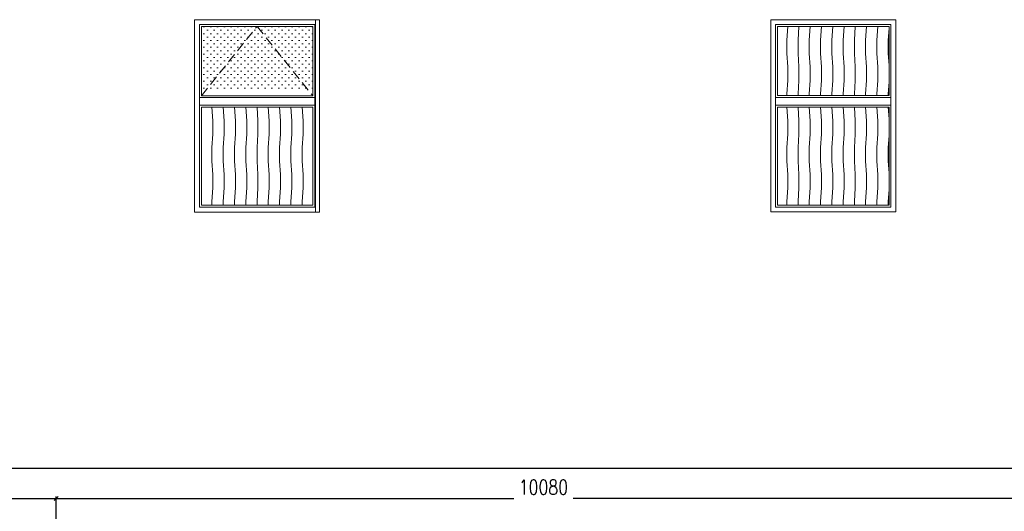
# Model space of a CAD drawing. Header units: millimetres. Extents: x -238874 to 551972, y -298952 to 658415.
# Tile 163 of 256: x 32368 to 42618, y 99971 to 105084. Entities that reach past the tile are written whole.
import ezdxf

# ---------------------------------------------------------------- set-up
doc = ezdxf.new("R2010")
doc.units = ezdxf.units.MM
doc.header["$LTSCALE"] = 20
doc.linetypes.add('DASHED', pattern=[0.75, 0.5, -0.25])
for name, color, linetype, lineweight in [('CKOKNA', 30, 'Continuous', 18), ('CKSTENY_SRAF', 8, 'Continuous', 18), ('PRUCHODY', 7, 'Continuous', 18)]:
    doc.layers.add(name, color=color, linetype=linetype, lineweight=lineweight)
doc.layers.add('KOTY', color=8, linetype='Continuous')
doc.styles.add('SIMPLEX', font='SIMPLEX.shx', dxfattribs={"width": 0.8, "bigfont": 'CAD13.shx'})
doc.styles.get("Standard").update_dxf_attribs({"font": 'simplex.shx', "width": 0.8})
doc.dimstyles.new('CKA', dxfattribs={"dimtxt": 200, "dimasz": 40, "dimexe": 20, "dimexo": 0.2, "dimgap": 50, "dimtad": 1, "dimdec": 0, "dimrnd": 1, "dimzin": 0, "dimdsep": 46, "dimtxsty": 'Standard', "dimblk1": 'OBLIQUE', "dimblk2": 'OBLIQUE', "dimsah": 1, "dimcen": 0.09, "dimclrd": 253, "dimclre": 253, "dimclrt": 253, "dimadec": 0, "dimazin": 0, "dimtfac": 1, "dimtdec": 0, "dimtix": 1, "dimtmove": 2, "dimatfit": 3, "dimfxl": 1, "dimtolj": 1, "dimtzin": 0, "dimarcsym": 0})
pattern_1 = [(94, (0, 0), (-117.334, -9e-08), [140, -1542.05]), (90, (-9.77, 139.66), (-117.334, 7e-15), [140, -419.318]), (86, (-9.77, 279.66), (-117.334, 9e-08), [140, -1542.05]), (90, (0, 419.32), (-117.334, 7e-15), [140, -419.318]), (94, (0, 559.32), (-117.334, -9e-08), [140, -1542.05]), (86, (-9.77, 838.98), (-117.334, 9e-08), [140, -1542.05]), (94, (0, 1118.64), (-117.334, -9e-08), [140, -1542.05]), (86, (-9.77, 1398.3), (-117.334, 9e-08), [140, -1542.05])]

# ---------------------------------------------------------------- blocks, each defined once
blk = doc.blocks.new('_OBLIQUE')
at = {"color": 0, "linetype": 'ByBlock'}
blk.add_line((-0.5, -0.5), (0.5, 0.5), dxfattribs=at)
blk = doc.blocks.new('*D343')
at = {"layer": 'DEFPOINTS', "color": 0, "transparency": 16777216}
for p in [(83148, 100421), (16298, 98190), (83148, 98190)]:
    blk.add_point(p, dxfattribs=at)
at = {"layer": 'KOTY', "lineweight": -2, "transparency": 16777216}
for p, q in [((16298, 100421), (83148, 100421)), ((83148, 98571), (83148, 100441))]:
    blk.add_line(p, q, dxfattribs=at)
at = {"layer": 'KOTY', "lineweight": -2, "transparency": 16777216, "xscale": 40, "yscale": 40, "zscale": 40, "rotation": 180}
blk.add_blockref('_OBLIQUE', (16298, 100421), dxfattribs=at)
at = {"layer": 'KOTY', "lineweight": -2, "transparency": 16777216, "xscale": 40, "yscale": 40, "zscale": 40}
blk.add_blockref('_OBLIQUE', (83148, 100421), dxfattribs=at)
at = {"layer": 'KOTY', "transparency": 16777216, "insert": (49723, 100546), "char_height": 150, "attachment_point": 5, "style": 'SIMPLEX'}
blk.add_mtext('\\A1;66850', dxfattribs=at)
blk = doc.blocks.new('*D344')
at = {"layer": 'DEFPOINTS', "color": 0, "transparency": 16777216}
for p in [(32748, 100104), (16298, 98190), (32748, 98190)]:
    blk.add_point(p, dxfattribs=at)
at = {"layer": 'KOTY', "lineweight": -2, "transparency": 16777216}
for p, q in [((16298, 100104), (32748, 100104)), ((32748, 98571), (32748, 100124))]:
    blk.add_line(p, q, dxfattribs=at)
at = {"layer": 'KOTY', "lineweight": -2, "transparency": 16777216, "xscale": 40, "yscale": 40, "zscale": 40, "rotation": 180}
blk.add_blockref('_OBLIQUE', (16298, 100104), dxfattribs=at)
at = {"layer": 'KOTY', "lineweight": -2, "transparency": 16777216, "xscale": 40, "yscale": 40, "zscale": 40}
blk.add_blockref('_OBLIQUE', (32748, 100104), dxfattribs=at)
at = {"layer": 'KOTY', "transparency": 16777216, "insert": (24523, 100229), "char_height": 150, "attachment_point": 5, "style": 'SIMPLEX'}
blk.add_mtext('\\A1;16450', dxfattribs=at)
blk = doc.blocks.new('*D1345')
at = {"layer": 'DEFPOINTS', "color": 0, "transparency": 16777216}
for p in [(42828, 100104), (42828, 98245), (32748, 98190)]:
    blk.add_point(p, dxfattribs=at)
at = {"layer": 'KOTY', "lineweight": -2, "transparency": 16777216}
for p, q in [((32748, 100104), (37513, 100104)), ((42828, 100104), (38128, 100104)), ((42828, 98626), (42828, 100124))]:
    blk.add_line(p, q, dxfattribs=at)
at = {"layer": 'KOTY', "lineweight": -2, "transparency": 16777216, "xscale": 40, "yscale": 40, "zscale": 40, "rotation": 180}
blk.add_blockref('_OBLIQUE', (32748, 100104), dxfattribs=at)
at = {"layer": 'KOTY', "lineweight": -2, "transparency": 16777216, "xscale": 40, "yscale": 40, "zscale": 40}
blk.add_blockref('_OBLIQUE', (42828, 100104), dxfattribs=at)
at = {"layer": 'KOTY', "transparency": 16777216, "insert": (37820, 100222), "char_height": 150, "attachment_point": 5, "style": 'SIMPLEX'}
blk.add_mtext('\\A1;10080', dxfattribs=at)
blk = doc.blocks.new('OKNO VÝKLOP POLOVINA')
h = blk.add_hatch()
h.set_pattern_fill('DREVITE_DESKY', color=256, scale=70)
h.set_pattern_definition(pattern_1)
h.paths.add_polyline_path([(1180, 70), (1180, 1090), (20, 1090), (20, 70)])
at = {"color": 0, "lineweight": -2}
for p, q in [((1250, 2000), (-50, 2000)), ((-50, 2000), (-50, 0)), ((1200, 1950), (0, 1950)), ((0, 1950), (0, 1190)), ((1200, 1190), (1200, 1950)), ((1250, 0), (1250, 2000)), ((1180, 1930), (20, 1930)), ((20, 1930), (20, 1210)), ((1180, 1210), (1180, 1930)), ((0, 1190), (1200, 1190)), ((1180, 1210), (20, 1210)), ((0, 1110), (1200, 1110)), ((0, 1110), (0, 50)), ((1180, 1090), (20, 1090)), ((20, 1090), (20, 70)), ((1180, 70), (1180, 1090)), ((1200, 50), (1200, 1110)), ((-50, 0), (1250, 0)), ((0, 50), (1200, 50)), ((20, 70), (1180, 70))]:
    blk.add_line(p, q, dxfattribs=at)
at = {"color": 0, "linetype": 'DASHED', "lineweight": -2, "ltscale": 10}
for p, q in [((20, 1210), (600, 1930)), ((600, 1930), (1180, 1210))]:
    blk.add_line(p, q, dxfattribs=at)
for p, q in [((0, 1110), (0, 1190)), ((1200, 1110), (1200, 1190))]:
    blk.add_line(p, q)
blk = doc.blocks.new('OKNO VÝKLOP TŘETINA FAST')
h = blk.add_hatch()
h.set_pattern_fill('DREVITE_DESKY', color=256, scale=70)
h.set_pattern_definition(pattern_1)
h.paths.add_polyline_path([(3290, 1190), (3290, 1910), (2130, 1910), (2130, 1190)])
h = blk.add_hatch()
h.set_pattern_fill('DREVITE_DESKY', color=256, scale=70)
h.set_pattern_definition(pattern_1)
h.paths.add_polyline_path([(3290, 50), (3290, 1070), (2130, 1070), (2130, 50)])
at = {"color": 0, "lineweight": -2}
for p, q in [((3360, 1980), (2060, 1980)), ((2060, 1980), (2060, -20)), ((3360, -20), (3360, 1980)), ((3310, 1930), (2110, 1930)), ((2110, 1930), (2110, 1170)), ((3290, 1910), (2130, 1910)), ((2130, 1910), (2130, 1190)), ((3290, 1190), (3290, 1910)), ((3310, 1170), (3310, 1930)), ((2110, 1170), (3310, 1170)), ((3290, 1190), (2130, 1190)), ((2110, 1090), (3310, 1090)), ((2110, 1090), (2110, 30)), ((3290, 1070), (2130, 1070)), ((2130, 1070), (2130, 50)), ((3290, 50), (3290, 1070)), ((3310, 30), (3310, 1090)), ((2110, 30), (3310, 30)), ((2130, 50), (3290, 50)), ((2060, -20), (3360, -20))]:
    blk.add_line(p, q, dxfattribs=at)
for p, q in [((2110, 1090), (2110, 1170)), ((3310, 1090), (3310, 1170))]:
    blk.add_line(p, q)

msp = doc.modelspace()

# ---------------------------------------------------------------- hatches: boundary and pattern name
at = {"layer": 'CKSTENY_SRAF'}
h = msp.add_hatch(dxfattribs=at)
h.set_pattern_fill('OMITKA', color=256, scale=50)
h.set_pattern_definition([(45, (-46430, -316744.687), (-35.355339, 35.355339), [0, -50])])
h.paths.add_polyline_path([(34267.962, 105011.743), (35447.962, 105011.743), (35447.962, 104371.743), (34267.962, 104371.743)])

# ---------------------------------------------------------------- linework, layer by layer
at = {"layer": 'PRUCHODY'}
msp.add_line((35447.962, 105083.843), (35447.962, 103083.843), dxfattribs=at)

# ---------------------------------------------------------------- block references
at = {"layer": 'CKOKNA'}
for name, p in [('OKNO VÝKLOP POLOVINA', (34238.971, 103083.843)), ('OKNO VÝKLOP TŘETINA FAST', (38127.76, 103104.275))]:
    msp.add_blockref(name, p, dxfattribs=at)

# ---------------------------------------------------------------- dimensions: what is measured, and where the dimension line sits
at = {"layer": 'KOTY'}
for base, p2, text, picture, middle in [((83147.962, 100421.023), (83147.962, 98190.047), '66850', '*D343', (49722.962, 100546.023)), ((32747.962, 100104.432), (32747.962, 98190.047), '16450', '*D344', (24522.962, 100229.432))]:
    dim = msp.add_linear_dim(base=base, p1=(16297.962, 98190.047), p2=p2, text=text, dimstyle='CKA', override={"dimtxt": 150, "dimexo": 380.774374, "dimtxsty": 'SIMPLEX', "dimse1": 1, "dimclrd": 256, "dimclre": 256, "dimclrt": 256}, dxfattribs=at)
    dim.commit()
    dim.dimension.update_dxf_attribs({"geometry": picture, "text_midpoint": middle})
dim = msp.add_linear_dim(base=(42827.962, 100104.432), p1=(32747.962, 98190.047), p2=(42827.962, 98245.047), text='10080', dimstyle='CKA', override={"dimtxt": 150, "dimexo": 380.774374, "dimtxsty": 'SIMPLEX', "dimse1": 1, "dimclrd": 256, "dimclre": 256, "dimclrt": 256}, dxfattribs=at)
dim.commit()
dim.dimension.update_dxf_attribs({"geometry": '*D1345', "text_midpoint": (37820.433, 100221.778), "dimtype": 160})

doc.saveas('drawing.dxf')
